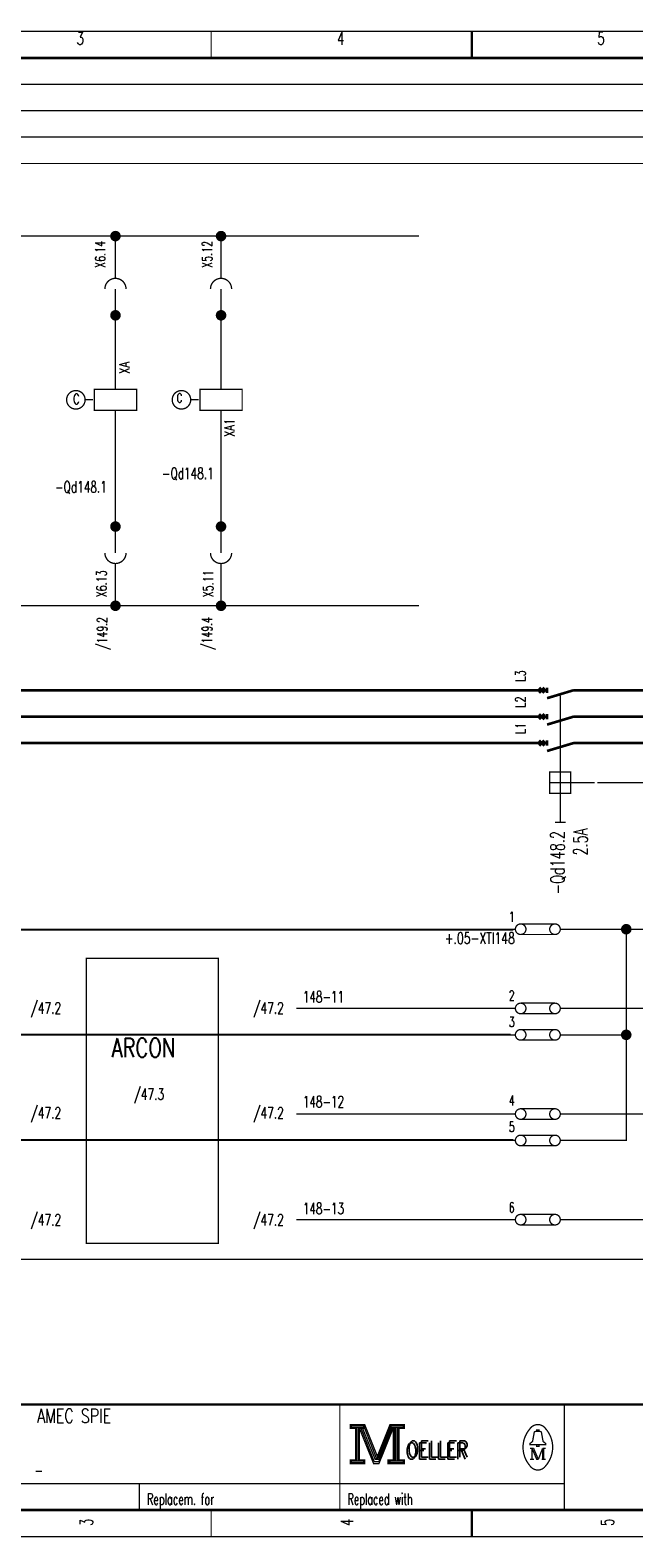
# Model space of a CAD drawing. Header units: centimetres. Extents: x 0 to 491, y -1040 to 69.
# Tile 143 of 181: x 412 to 423, y -560 to -531. Entities that reach past the tile are written whole.
import ezdxf
from ezdxf.enums import TextEntityAlignment as Align

# ---------------------------------------------------------------- set-up
doc = ezdxf.new("R2010")
doc.units = ezdxf.units.CM
doc.header["$MEASUREMENT"] = 0
doc.linetypes.add('GESTRICHELT', pattern=[3.75, 3, -0.75])
doc.linetypes.add('STRICH-PUNKT', pattern=[4.7, 3, -0.75, 0.2, -0.75])
doc.layers.get('0').update_dxf_attribs({"color": 9, "linetype": 'CONTINUOUS'})
doc.styles.get("Standard").update_dxf_attribs({"font": 'romans.shx', "bigfont": 'TXT.shx'})

# ---------------------------------------------------------------- blocks, each defined once
blk = doc.blocks.new('BCIRCLE_FILLED')
at = {"color": 0, "linetype": 'Continuous', "const_width": 1, "flags": 128}
blk.add_lwpolyline([(0.5, 0, 1), (-0.5, 0, 1)], format="xyb", close=True, dxfattribs=at)

msp = doc.modelspace()

# ---------------------------------------------------------------- linework, layer by layer
at = {"color": 0, "linetype": 'Continuous'}
for p, q in [((404.037, -548.504), (421.036, -548.504)), ((404.522, -550.495), (420.982, -550.495)), ((405.061, -552.487), (421.036, -552.487))]:
    msp.add_line(p, q, dxfattribs=at)
at = {"color": 0, "flags": 128}
for points, const_width in [([(400, -545.75), (400, -531.5), (440.5, -531.5), (440.5, -560), (400, -560), (400, -545.75)], 0.025), ([(436.75, -532.5), (402.25, -532.5)], 0.025), ([(436.75, -533), (402.25, -533)], 0.025), ([(436.75, -533.5), (402.25, -533.5)], 0.025), ([(436.75, -534), (402.25, -534)], 0.025), ([(413.5, -538.275), (413.9, -538.275), (413.9, -538.675), (413.1, -538.675), (413.1, -538.275), (413.5, -538.275)], 0.025), ([(415.5, -538.275), (415.9, -538.275), (415.9, -538.675), (415.1, -538.675), (415.1, -538.275), (415.5, -538.275)], 0.025), ([(421.425, -543.975), (404.75, -543.975)], 0.05), ([(421.425, -544.475), (404.25, -544.475)], 0.05), ([(421.425, -544.975), (403.75, -544.975)], 0.05), ([(425.425, -548.5), (422.075, -548.5)], 0.025), ([(422.075, -550.5), (423.175, -550.5), (423.175, -548.5)], 0.025), ([(416.925, -550), (420.925, -550)], 0.025), ([(425.425, -550), (422.075, -550)], 0.025), ([(422.075, -552.5), (423.175, -552.5), (423.175, -550.5)], 0.025), ([(416.925, -552), (420.925, -552)], 0.025), ([(425.425, -552), (422.075, -552)], 0.025), ([(416.925, -554), (420.925, -554)], 0.025), ([(425.425, -554), (422.075, -554)], 0.025), ([(417.95, -557.88), (417.95, -557.95), (418.05, -557.95), (418.05, -558.55), (417.95, -558.55), (417.95, -558.62), (418.22, -558.62), (418.22, -558.55), (418.12, -558.55), (418.12, -557.95), (418.22, -557.95), (418.22, -557.88), (417.95, -557.88)], 0.025), ([(418.07, -557.93), (418.07, -558.57), (418.1, -558.57), (418.1, -557.93)], 0.025), ([(418.12, -557.95), (418.39, -558.62), (418.49, -558.62), (418.76, -557.95)], 0.025), ([(418.18, -557.95), (418.42, -558.54), (418.46, -558.54)], 0.025), ([(418.22, -557.88), (418.46, -558.48), (418.7, -557.88)], 0.025), ([(418.22, -557.95), (418.44, -558.51), (418.47, -558.51)], 0.025), ([(418.46, -558.58), (418.49, -558.58), (418.74, -557.95)], 0.025), ([(418.46, -558.54), (418.48, -558.54), (418.72, -557.95)], 0.025), ([(418.76, -557.95), (418.76, -558.55), (418.66, -558.55), (418.66, -558.62), (418.71, -558.62)], 0.025), ([(418.7, -557.88), (418.7, -557.95), (418.8, -557.95), (418.8, -558.55), (418.7, -558.55), (418.7, -558.62), (418.97, -558.62), (418.97, -558.55), (418.87, -558.55), (418.87, -557.95), (418.97, -557.95), (418.97, -557.88), (418.7, -557.88)], 0.025), ([(418.78, -557.93), (418.78, -558.57), (418.83, -558.57), (418.83, -557.93), (418.85, -557.93), (418.85, -558.57)], 0.025), ([(421.48, -558.26), (421.35, -558.26), (421.35, -558.24), (421.4, -558.2), (421.43, -558.04)], 0.025), ([(421.48, -558.01), (421.48, -557.98), (421.52, -557.98), (421.52, -558.01)], 0.025), ([(421.52, -558.26), (421.65, -558.26), (421.65, -558.24), (421.6, -558.2), (421.57, -558.04)], 0.025), ([(421.39, -558.33), (421.39, -558.54), (421.35, -558.54)], 0.025), ([(421.39, -558.33), (421.48, -558.54), (421.51, -558.54)], 0.025)]:
    msp.add_lwpolyline(points, dxfattribs=dict(at, const_width=const_width))
for points, const_width in [([(400, -531.5), (440.5, -531.5), (440.5, -560), (400, -560)], 0.025), ([(400.5, -532), (440, -532), (440, -559.5), (400.5, -559.5)], 0.05), ([(400.5, -532), (440, -532), (440, -559.5), (400.5, -559.5)], 0.025), ([(422.125, -545.925), (421.725, -545.925), (421.725, -545.525), (422.125, -545.525)], 0.025), ([(412.95, -549.05), (415.45, -549.05), (415.45, -554.45), (412.95, -554.45)], 0.025), ([(417.97, -557.9), (418.2, -557.9), (418.2, -557.93), (417.97, -557.93)], 0.025), ([(418.72, -557.9), (418.95, -557.9), (418.95, -557.93), (418.72, -557.93)], 0.025), ([(421.48, -558.26), (421.52, -558.26), (421.52, -558.29), (421.48, -558.29)], 0.025), ([(417.97, -558.57), (418.2, -558.57), (418.2, -558.6), (417.97, -558.6)], 0.025), ([(418.68, -558.57), (418.95, -558.57), (418.95, -558.6), (418.68, -558.6)], 0.025)]:
    msp.add_lwpolyline(points, close=True, dxfattribs=dict(at, const_width=const_width))
at = {"color": 0}
for points, const_width in [([(415.313, -531.5), (415.313, -532)], 0.025), ([(420.25, -532), (420.25, -531.5)], 0.05), ([(420.25, -531.5), (420.25, -532)], 0.025), ([(413.5, -535.375), (413.5, -536.175)], 0.025), ([(415.5, -535.375), (415.5, -536.175)], 0.025), ([(413.5, -536.375), (413.5, -536.875)], 0.025), ([(415.5, -536.375), (415.5, -536.875)], 0.025), ([(413.5, -536.875), (413.5, -538.275)], 0.025), ([(415.5, -536.875), (415.5, -538.275)], 0.025), ([(413.5, -540.825), (413.5, -538.675)], 0.025), ([(415.5, -540.825), (415.5, -538.675)], 0.025), ([(413.5, -541.375), (413.5, -540.925)], 0.025), ([(415.5, -541.375), (415.5, -540.925)], 0.025), ([(413.5, -541.575), (413.5, -542.375)], 0.025), ([(415.5, -541.575), (415.5, -542.375)], 0.025), ([(421.425, -543.975), (421.675, -543.975)], 0.05), ([(421.525, -543.925), (421.625, -544.025)], 0.05), ([(421.525, -544.025), (421.625, -543.925)], 0.05), ([(421.675, -544.025), (421.675, -543.925)], 0.05), ([(421.675, -544.125), (422.175, -543.975)], 0.05), ([(422.175, -543.975), (423.525, -543.975)], 0.05), ([(421.525, -544.425), (421.625, -544.525)], 0.05), ([(421.525, -544.525), (421.625, -544.425)], 0.05), ([(421.675, -544.525), (421.675, -544.425)], 0.05), ([(421.675, -544.475), (421.425, -544.475)], 0.05), ([(421.675, -544.625), (422.175, -544.475)], 0.05), ([(422.175, -544.475), (423.525, -544.475)], 0.05), ([(421.425, -544.975), (421.675, -544.975)], 0.05), ([(421.525, -544.925), (421.625, -545.025)], 0.05), ([(421.525, -545.025), (421.625, -544.925)], 0.05), ([(421.675, -545.025), (421.675, -544.925)], 0.05), ([(421.675, -545.125), (422.175, -544.975)], 0.05), ([(422.175, -544.975), (423.525, -544.975)], 0.05), ([(421.925, -545.925), (421.925, -545.525)], 0.025), ([(421.725, -545.725), (422.125, -545.725)], 0.025), ([(421.825, -546.475), (422.025, -546.475)], 0.025), ([(421.175, -548.4), (421.825, -548.4)], 0.025), ([(420.925, -548.5), (421.075, -548.5)], 0.025), ([(421.825, -548.6), (421.175, -548.6)], 0.025), ([(421.925, -548.5), (422.075, -548.5)], 0.025), ([(420.925, -550), (421.075, -550)], 0.025), ([(421.175, -549.9), (421.825, -549.9)], 0.025), ([(421.825, -550.1), (421.175, -550.1)], 0.025), ([(421.925, -550), (422.075, -550)], 0.025), ([(421.175, -550.4), (421.825, -550.4)], 0.025), ([(420.925, -550.5), (421.075, -550.5)], 0.025), ([(421.825, -550.6), (421.175, -550.6)], 0.025), ([(421.925, -550.5), (422.075, -550.5)], 0.025), ([(420.925, -552), (421.075, -552)], 0.025), ([(421.175, -551.9), (421.825, -551.9)], 0.025), ([(421.825, -552.1), (421.175, -552.1)], 0.025), ([(421.925, -552), (422.075, -552)], 0.025), ([(421.175, -552.4), (421.825, -552.4)], 0.025), ([(420.925, -552.5), (421.075, -552.5)], 0.025), ([(421.825, -552.6), (421.175, -552.6)], 0.025), ([(421.925, -552.5), (422.075, -552.5)], 0.025), ([(420.925, -554), (421.075, -554)], 0.025), ([(421.175, -553.9), (421.825, -553.9)], 0.025), ([(421.825, -554.1), (421.175, -554.1)], 0.025), ([(421.925, -554), (422.075, -554)], 0.025), ([(440, -557.5), (400.5, -557.5)], 0.05), ([(417.75, -557.5), (417.75, -559.5)], 0.025), ([(422, -557.5), (422, -559.5)], 0.025), ([(418.15, -557.95), (418.4, -558.58)], 0.025), ([(418.47, -558.51), (418.7, -557.94)], 0.025), ([(421.46, -558.01), (421.55, -558.01)], 0.025), ([(421.35, -558.33), (421.42, -558.33)], 0.025), ([(421.42, -558.33), (421.51, -558.54)], 0.025), ([(421.51, -558.54), (421.59, -558.33)], 0.025), ([(421.59, -558.54), (421.59, -558.33)], 0.025), ([(421.59, -558.33), (421.65, -558.33)], 0.025), ([(421.61, -558.33), (421.61, -558.54)], 0.025), ([(418.4, -558.58), (418.46, -558.58)], 0.025), ([(421.39, -558.54), (421.43, -558.54)], 0.025), ([(421.65, -558.54), (421.57, -558.54)], 0.025), ([(400.5, -559), (422, -559)], 0.025), ([(413.95, -559), (413.95, -559.5)], 0.025), ([(415.313, -560), (415.313, -559.5)], 0.025), ([(420.25, -559.5), (420.25, -560)], 0.05), ([(420.25, -560), (420.25, -559.5)], 0.025)]:
    msp.add_lwpolyline(points, dxfattribs=dict(at, const_width=const_width))
at = {"color": 0, "flags": 128}
for points, const_width in [([(413.575, -535.375, 1), (413.425, -535.375, 1)], 0.05), ([(413.55, -535.375, 1), (413.45, -535.375, 1)], 0.05), ([(415.575, -535.375, 1), (415.425, -535.375, 1)], 0.05), ([(415.55, -535.375, 1), (415.45, -535.375, 1)], 0.05), ([(413.525, -535.375, 1), (413.475, -535.375, 1)], 0.05), ([(415.525, -535.375, 1), (415.475, -535.375, 1)], 0.05), ([(413.575, -536.875, 1), (413.425, -536.875, 1)], 0.05), ([(413.55, -536.875, 1), (413.45, -536.875, 1)], 0.05), ([(413.525, -536.875, 1), (413.475, -536.875, 1)], 0.05), ([(415.575, -536.875, 1), (415.425, -536.875, 1)], 0.05), ([(415.55, -536.875, 1), (415.45, -536.875, 1)], 0.05), ([(415.525, -536.875, 1), (415.475, -536.875, 1)], 0.05), ([(412.925, -538.475, 1), (412.575, -538.475, 1)], 0.025), ([(414.925, -538.475, 1), (414.575, -538.475, 1)], 0.025), ([(413.575, -540.875, 1), (413.425, -540.875, 1)], 0.05), ([(413.55, -540.875, 1), (413.45, -540.875, 1)], 0.05), ([(413.525, -540.875, 1), (413.475, -540.875, 1)], 0.05), ([(415.575, -540.875, 1), (415.425, -540.875, 1)], 0.05), ([(415.55, -540.875, 1), (415.45, -540.875, 1)], 0.05), ([(415.525, -540.875, 1), (415.475, -540.875, 1)], 0.05), ([(413.575, -542.375, 1), (413.425, -542.375, 1)], 0.05), ([(413.55, -542.375, 1), (413.45, -542.375, 1)], 0.05), ([(413.525, -542.375, 1), (413.475, -542.375, 1)], 0.05), ([(415.575, -542.375, 1), (415.425, -542.375, 1)], 0.05), ([(415.55, -542.375, 1), (415.45, -542.375, 1)], 0.05), ([(415.525, -542.375, 1), (415.475, -542.375, 1)], 0.05), ([(421.275, -548.5, 1), (421.075, -548.5, 1)], 0.025), ([(421.925, -548.5, 1), (421.725, -548.5, 1)], 0.025), ([(421.275, -550, 1), (421.075, -550, 1)], 0.025), ([(421.925, -550, 1), (421.725, -550, 1)], 0.025), ([(421.275, -550.5, 1), (421.075, -550.5, 1)], 0.025), ([(421.925, -550.5, 1), (421.725, -550.5, 1)], 0.025), ([(421.275, -552, 1), (421.075, -552, 1)], 0.025), ([(421.925, -552, 1), (421.725, -552, 1)], 0.025), ([(421.275, -552.5, 1), (421.075, -552.5, 1)], 0.025), ([(421.925, -552.5, 1), (421.725, -552.5, 1)], 0.025), ([(421.275, -554, 1), (421.075, -554, 1)], 0.025), ([(421.925, -554, 1), (421.725, -554, 1)], 0.025)]:
    msp.add_lwpolyline(points, format="xyb", close=True, dxfattribs=dict(at, const_width=const_width))
at = {"color": 0, "linetype": 'STRICH-PUNKT', "const_width": 0.025}
for points in [[(411.5, -535.375), (412.5, -535.375)], [(412.5, -535.375), (413.5, -535.375)], [(413.5, -535.375), (414.5, -535.375)], [(414.5, -535.375), (415.5, -535.375)], [(415.25, -535.375), (418, -535.375)], [(418, -535.375), (419.25, -535.375)], [(411.5, -542.375), (412.5, -542.375)], [(412.5, -542.375), (413.5, -542.375)], [(413.5, -542.375), (414.5, -542.375)], [(414.5, -542.375), (415.5, -542.375)], [(415.25, -542.375), (418, -542.375)], [(418, -542.375), (419.25, -542.375)]]:
    msp.add_lwpolyline(points, dxfattribs=at)
at = {"color": 0, "const_width": 0.025, "flags": 128}
for points in [[(413.7, -536.375, 1), (413.3, -536.375, 1)], [(415.7, -536.375, 1), (415.3, -536.375, 1)], [(413.3, -541.375, 0.997005), (413.7, -541.376, 0.997005)], [(415.3, -541.375, 0.997005), (415.7, -541.376, 0.997005)], [(421.35, -557.961, 0.373815), (421.349, -558.657, 0.373815)], [(421.649, -557.96, 0.530775), (421.351, -557.959, 0.530775)], [(421.46, -558.01, 0.414214), (421.43, -558.04, 0.414214)], [(421.57, -558.04, 0.414214), (421.54, -558.01, 0.414214)], [(421.65, -558.66, 0.378582), (421.646, -557.956, 0.378582)], [(421.35, -558.66, 0.532213), (421.649, -558.661, 0.532213)]]:
    msp.add_lwpolyline(points, format="xyb", dxfattribs=at)
at = {"color": 0, "linetype": 'GESTRICHELT', "const_width": 0.025}
for points in [[(412.925, -538.475), (413.075, -538.475)], [(414.925, -538.475), (415.075, -538.475)], [(421.925, -545.525), (421.925, -544.075)], [(422.125, -545.725), (422.575, -545.725)], [(421.925, -546.475), (421.925, -545.925)]]:
    msp.add_lwpolyline(points, dxfattribs=at)
at = {"color": 0, "linetype": 'GESTRICHELT', "const_width": 0.025, "flags": 128}
msp.add_lwpolyline([(424.025, -545.225), (424.025, -545.725), (422.625, -545.725)], dxfattribs=at)
at = {"color": 0, "linetype": 'STRICH-PUNKT', "const_width": 0.025, "flags": 128}
msp.add_lwpolyline([(436.75, -554.75), (402.25, -554.75)], dxfattribs=at)

# ---------------------------------------------------------------- block references
at = {"color": 0, "xscale": 0.1, "yscale": 0.1, "zscale": 0.1}
for p in [(423.175, -548.5), (423.175, -550.5)]:
    msp.add_blockref('BCIRCLE_FILLED', p, dxfattribs=at)

# ---------------------------------------------------------------- texts
at = {"color": 0}
for s, height, width, p in [('3', 0.238, 0.672, (412.832, -531.514)), ('4', 0.238, 0.672, (417.766, -531.514)), ('5', 0.238, 0.672, (422.699, -531.514)), ('C', 0.191, 0.76, (412.761, -538.364)), ('C', 0.167, 0.76, (414.713, -538.357))]:
    msp.add_text(s, height=height, dxfattribs=dict(at, width=width)).set_placement(p, align=Align.TOP_CENTER)
at = {"color": 0, "width": 0.6944}
for s, p in [('X6.14', (413.365, -535.465)), ('X5.12', (415.388, -535.465))]:
    msp.add_text(s, height=0.1905, rotation=90, dxfattribs=at).set_placement(p, align=Align.BOTTOM_RIGHT)
at = {"color": 0}
for s, height, width, p in [('XA', 0.1905, 0.76, (413.578, -537.867)), ('XA1', 0.1905, 0.730667, (415.565, -539.003)), ('3', 0.238, 0.672, (412.832, -559.73)), ('4', 0.238, 0.672, (417.766, -559.73)), ('5', 0.238, 0.672, (422.699, -559.73))]:
    msp.add_text(s, height=height, rotation=90, dxfattribs=dict(at, width=width)).set_placement(p, align=Align.TOP_CENTER)
for s, height, width, p in [('-Qd148.1', 0.2143, 0.68, (415.36, -540.039)), ('+.05-XTI148', 0.21431, 0.702545, (421.065, -548.841))]:
    msp.add_text(s, height=height, dxfattribs=dict(at, width=width)).set_placement(p, align=Align.BOTTOM_RIGHT)
for s, width, p in [('-Qd148.1', 0.68, (413.337, -540.018)), ('/47.2', 0.6816, (416.687, -549.885)), ('/47.2', 0.6816, (416.687, -551.872)), ('/47.2', 0.6816, (416.687, -553.895))]:
    msp.add_text(s, height=0.2143, dxfattribs=dict(at, width=width)).set_placement(p, align=Align.TOP_RIGHT)
for s, width, p in [('X6.13', 0.6944, (413.388, -542.213)), ('X5.11', 0.6944, (415.411, -542.213)), ('L3', 0.716, (421.325, -543.811)), ('L2', 0.716, (421.325, -544.307)), ('L1', 0.716, (421.325, -544.804))]:
    msp.add_text(s, height=0.1905, rotation=90, dxfattribs=dict(at, width=width)).set_placement(p, align=Align.BOTTOM_LEFT)
at = {"color": 0, "width": 0.68}
for s, height, p in [('/149.2', 0.1905, (413.152, -542.588)), ('/149.2', 0.1905, (413.152, -542.588)), ('/149.4', 0.1905, (415.139, -542.588)), ('/149.4', 0.1905, (415.139, -542.588)), ('-Qd148.2', 0.2619, (421.741, -546.641)), ('2.5A', 0.2619, (422.177, -546.585))]:
    msp.add_text(s, height=height, rotation=90, dxfattribs=at).set_placement(p, align=Align.TOP_RIGHT)
at = {"color": 0}
for s, height, width, p in [('1', 0.191, 0.672, (420.951, -548.42)), ('2', 0.191, 0.672, (420.951, -549.91)), ('3', 0.191, 0.672, (420.951, -550.407)), ('4', 0.191, 0.672, (420.951, -551.898)), ('5', 0.191, 0.672, (420.951, -552.395)), ('6', 0.191, 0.672, (420.951, -553.921)), ('AMEC SPIE', 0.2619, 0.752889, (412.016, -557.923)), ('-', 0.214, 0.696, (411.965, -558.921))]:
    msp.add_text(s, height=height, dxfattribs=dict(at, width=width)).set_placement(p, align=Align.BOTTOM_LEFT)
for s, height, width, p in [('/47.2', 0.2143, 0.6816, (411.894, -549.885)), ('148-11', 0.2143, 0.676, (417.049, -549.672)), ('ARCON', 0.3572, 0.76, (413.425, -550.566)), ('/47.3', 0.2143, 0.6816, (413.846, -551.517)), ('/47.2', 0.2143, 0.6816, (411.894, -551.872)), ('148-12', 0.2143, 0.676, (417.049, -551.659)), ('148-13', 0.2143, 0.676, (417.049, -553.682)), ('/47.2', 0.2143, 0.6816, (411.894, -553.895)), ('OELLER', 0.3096, 0.76, (418.996, -558.225)), ('OELLER', 0.3096, 0.76, (418.996, -558.225)), ('OELLER', 0.3096, 0.76, (419.032, -558.19)), ('Replacem. for', 0.21431, 0.627077, (414.097, -559.184)), ('Replaced with', 0.21431, 0.619692, (417.895, -559.184))]:
    msp.add_text(s, height=height, dxfattribs=dict(at, width=width)).set_placement(p, align=Align.TOP_LEFT)

doc.saveas('drawing.dxf')
